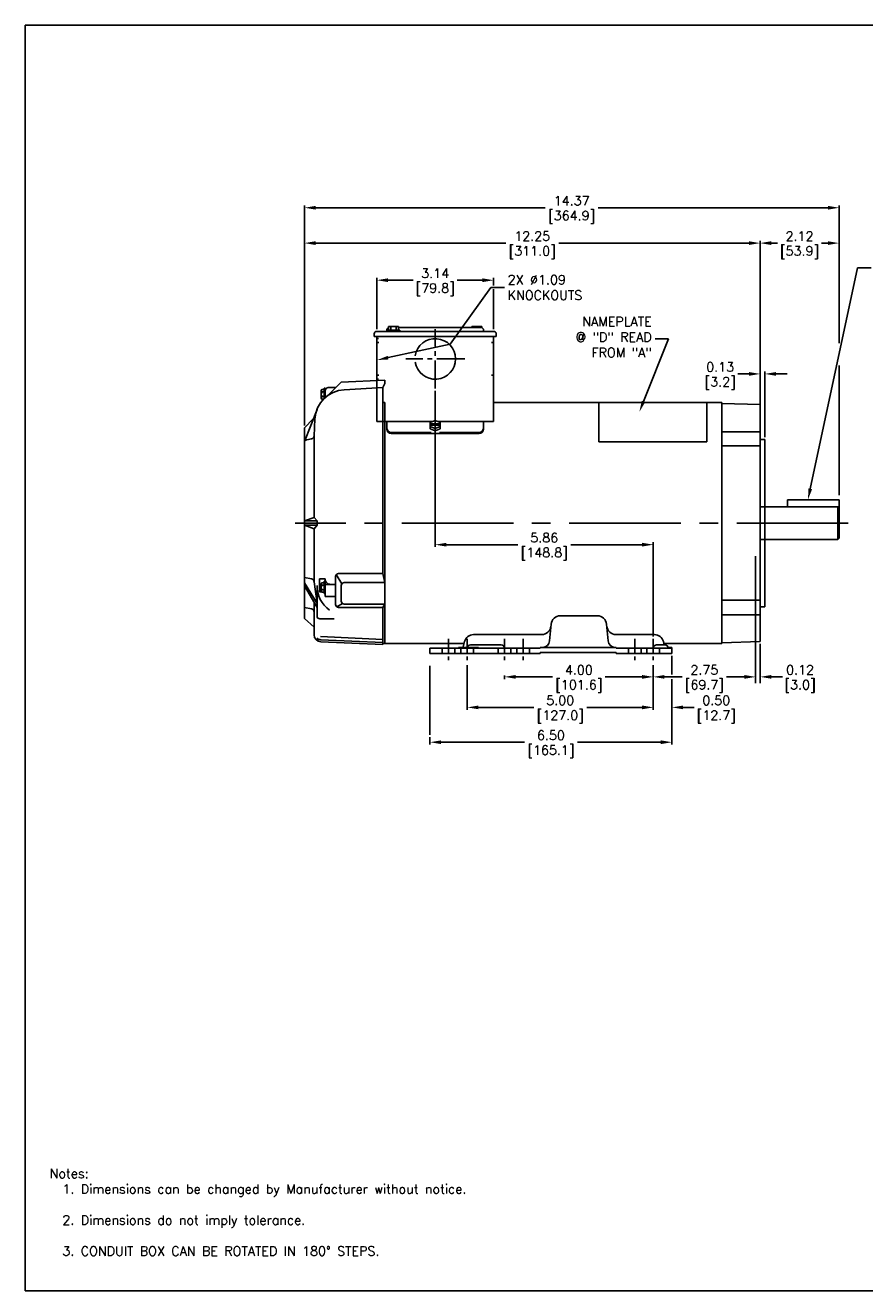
# Model space of a CAD drawing. Extents: x 897.4 to 941.4, y -8.5 to 25.5.
# Tile 1 of 2: x 897.4 to 920, y -8.5 to 25.5. Entities that reach past the tile are written whole.
import ezdxf
from ezdxf import colors
from ezdxf.entities.mleader import LeaderData, LeaderLine
from ezdxf.math import Vec2, Vec3

# ---------------------------------------------------------------- set-up
doc = ezdxf.new("R2010")
doc.units = 0
doc.header["$LTSCALE"] = 4
doc.header["$MEASUREMENT"] = 0
doc.linetypes.add('CENTER2', pattern=[1.125, 0.75, -0.125, 0.125, -0.125])
doc.linetypes.add('HIDDEN2', pattern=[0.1875, 0.125, -0.0625])
doc.layers.get('0').update_dxf_attribs({"linetype": 'CONTINUOUS'})
doc.layers.get('DEFPOINTS').update_dxf_attribs({"linetype": 'CONTINUOUS'})
for name, color, linetype in [('CENTER', 40, 'CENTER2'), ('DIMENSIONS', 140, 'CONTINUOUS'), ('DIMENSIONS @ 1', 140, 'CONTINUOUS'), ('HIDDEN', 102, 'HIDDEN2'), ('TEXT', 140, 'CONTINUOUS')]:
    doc.layers.add(name, color=color, linetype=linetype)
doc.styles.add('ROMANS', font='romans.shx')
doc.styles.get("Standard").update_dxf_attribs({"font": 'romans.shx'})
doc.dimstyles.get("Standard").update_dxf_attribs({"dimtxt": 0.25, "dimasz": 0.3, "dimexe": 0.0625, "dimexo": 0.0625, "dimgap": 0.0625, "dimtad": 0, "dimtih": 1, "dimtoh": 1, "dimzin": 0, "dimdsep": 46, "dimtxsty": 'Standard', "dimcen": 0, "dimadec": 0, "dimazin": 0, "dimtfac": 1, "dimtofl": 0, "dimtmove": 0, "dimatfit": 3, "dimfxl": 0, "dimtolj": 1, "dimtzin": 0, "dimarcsym": 0})

# ---------------------------------------------------------------- blocks, each defined once
blk = doc.blocks.new('*D2')
at = {"layer": 'DEFPOINTS', "color": 0}
for p in [(917.153, 19.614), (904.908, 14.651), (917.153, 14.547)]:
    blk.add_point(p, dxfattribs=at)
at = {"layer": 'DIMENSIONS', "color": 0, "lineweight": -2}
for p, q in [((904.908, 14.713), (904.908, 19.677)), ((905.208, 19.614), (910.319, 19.614)), ((916.853, 19.614), (911.742, 19.614)), ((917.153, 14.61), (917.153, 19.677))]:
    blk.add_line(p, q, dxfattribs=at)
at = {"layer": 'DIMENSIONS', "color": 0}
for points in [[(905.208, 19.664), (905.208, 19.564), (904.908, 19.614)], [(916.853, 19.664), (916.853, 19.564), (917.153, 19.614)]]:
    blk.add_solid(points, dxfattribs=at)
at = {"layer": 'DIMENSIONS', "color": 0, "char_height": 0.25, "attachment_point": 5}
for s, insert in [('\\A1;12.25', (911.03, 19.802)), ('\\A1;[311.0]   ', (911.03, 19.361))]:
    blk.add_mtext(s, dxfattribs=dict(at, insert=insert))
blk = doc.blocks.new('*D3')
at = {"layer": 'DEFPOINTS', "color": 0}
for p in [(909.993, 18.617), (906.853, 17.243), (909.993, 17.243)]:
    blk.add_point(p, dxfattribs=at)
at = {"layer": 'DIMENSIONS', "color": 0, "lineweight": -2}
for p, q in [((906.853, 17.306), (906.853, 18.679)), ((907.153, 18.617), (907.831, 18.617)), ((909.693, 18.617), (909.015, 18.617)), ((909.993, 18.475), (909.993, 18.679)), ((909.993, 17.306), (909.993, 18.372))]:
    blk.add_line(p, q, dxfattribs=at)
at = {"layer": 'DIMENSIONS', "color": 0}
for points in [[(907.153, 18.667), (907.153, 18.567), (906.853, 18.617)], [(909.693, 18.667), (909.693, 18.567), (909.993, 18.617)]]:
    blk.add_solid(points, dxfattribs=at)
at = {"layer": 'DIMENSIONS', "color": 0, "char_height": 0.25, "attachment_point": 5}
for s, insert in [('\\A1;3.14', (908.423, 18.804)), ('\\A1;[79.8]', (908.423, 18.364))]:
    blk.add_mtext(s, dxfattribs=dict(at, insert=insert))
blk = doc.blocks.new('*D4')
at = {"layer": 'DEFPOINTS', "color": 0}
for p in [(919.273, 19.614), (917.153, 15.276), (919.273, 12.781)]:
    blk.add_point(p, dxfattribs=at)
at = {"layer": 'DIMENSIONS', "color": 0, "lineweight": -2}
for p, q in [((917.153, 15.339), (917.153, 19.677)), ((917.453, 19.614), (917.62, 19.614)), ((918.973, 19.614), (918.805, 19.614)), ((919.273, 17.079), (919.273, 19.677)), ((919.273, 14.462), (919.273, 16.276)), ((919.273, 12.843), (919.273, 14.206))]:
    blk.add_line(p, q, dxfattribs=at)
at = {"layer": 'DIMENSIONS', "color": 0}
for points in [[(917.453, 19.664), (917.453, 19.564), (917.153, 19.614)], [(918.973, 19.664), (918.973, 19.564), (919.273, 19.614)]]:
    blk.add_solid(points, dxfattribs=at)
at = {"layer": 'DIMENSIONS', "color": 0, "char_height": 0.25, "attachment_point": 5}
for s, insert in [('\\A1;2.12', (918.213, 19.802)), ('\\A1;[53.9]', (918.213, 19.361))]:
    blk.add_mtext(s, dxfattribs=dict(at, insert=insert))
blk = doc.blocks.new('*D29')
at = {"layer": 'DEFPOINTS', "color": 0}
for p in [(910.283, 8.056), (914.283, 8.132), (914.283, 7.959)]:
    blk.add_point(p, dxfattribs=at)
at = {"layer": 'DIMENSIONS', "color": 0, "lineweight": -2}
for p, q in [((910.283, 7.994), (910.283, 7.897)), ((910.583, 7.959), (911.572, 7.959)), ((913.983, 7.959), (912.994, 7.959)), ((914.283, 8.069), (914.283, 7.897))]:
    blk.add_line(p, q, dxfattribs=at)
at = {"layer": 'DIMENSIONS', "color": 0}
for points in [[(910.583, 8.009), (910.583, 7.909), (910.283, 7.959)], [(913.983, 8.009), (913.983, 7.909), (914.283, 7.959)]]:
    blk.add_solid(points, dxfattribs=at)
at = {"layer": 'DIMENSIONS', "color": 0, "char_height": 0.25, "attachment_point": 5}
for s, insert in [('\\A1;4.00', (912.283, 8.147)), ('\\A1;[101.6]', (912.283, 7.706))]:
    blk.add_mtext(s, dxfattribs=dict(at, insert=insert))
blk = doc.blocks.new('*D5')
at = {"layer": 'DEFPOINTS', "color": 0}
for p in [(914.783, 8.59), (908.283, 6.402), (914.783, 6.203)]:
    blk.add_point(p, dxfattribs=at)
at = {"layer": 'DIMENSIONS', "color": 0, "lineweight": -2}
for p, q in [((914.783, 8.528), (914.783, 8.032)), ((914.783, 7.894), (914.783, 6.14)), ((908.283, 6.34), (908.283, 6.14)), ((908.583, 6.203), (910.822, 6.203)), ((914.483, 6.203), (912.244, 6.203))]:
    blk.add_line(p, q, dxfattribs=at)
at = {"layer": 'DIMENSIONS', "color": 0}
for points in [[(908.583, 6.253), (908.583, 6.153), (908.283, 6.203)], [(914.483, 6.253), (914.483, 6.153), (914.783, 6.203)]]:
    blk.add_solid(points, dxfattribs=at)
at = {"layer": 'DIMENSIONS', "color": 0, "char_height": 0.25, "attachment_point": 5}
for s, insert in [('\\A1;6.50', (911.533, 6.39)), ('\\A1;[165.1]', (911.533, 5.95))]:
    blk.add_mtext(s, dxfattribs=dict(at, insert=insert))
blk = doc.blocks.new('*D6')
at = {"layer": 'DEFPOINTS', "color": 0}
for p in [(917.028, 11.195), (914.283, 8.069), (917.028, 7.959)]:
    blk.add_point(p, dxfattribs=at)
at = {"layer": 'DIMENSIONS', "color": 0, "lineweight": -2}
for p, q in [((917.028, 11.132), (917.028, 7.897)), ((914.283, 8.007), (914.283, 7.897)), ((914.583, 7.959), (915.063, 7.959)), ((916.728, 7.959), (916.248, 7.959))]:
    blk.add_line(p, q, dxfattribs=at)
at = {"layer": 'DIMENSIONS', "color": 0}
for points in [[(914.583, 8.009), (914.583, 7.909), (914.283, 7.959)], [(916.728, 8.009), (916.728, 7.909), (917.028, 7.959)]]:
    blk.add_solid(points, dxfattribs=at)
at = {"layer": 'DIMENSIONS', "color": 0, "char_height": 0.25, "attachment_point": 5}
for s, insert in [('\\A1;2.75', (915.655, 8.147)), ('\\A1;[69.7]', (915.655, 7.706))]:
    blk.add_mtext(s, dxfattribs=dict(at, insert=insert))
blk = doc.blocks.new('*D7')
at = {"layer": 'DEFPOINTS', "color": 0}
for p in [(917.033, 11.2), (917.153, 8.905), (917.153, 7.959)]:
    blk.add_point(p, dxfattribs=at)
at = {"layer": 'DIMENSIONS', "color": 0, "lineweight": -2}
for p, q in [((917.033, 11.137), (917.033, 7.897)), ((917.153, 8.843), (917.153, 7.897)), ((916.733, 7.959), (916.433, 7.959)), ((917.453, 7.959), (917.753, 7.959))]:
    blk.add_line(p, q, dxfattribs=at)
at = {"layer": 'DIMENSIONS', "color": 0}
for points in [[(916.733, 8.009), (916.733, 7.909), (917.033, 7.959)], [(917.453, 8.009), (917.453, 7.909), (917.153, 7.959)]]:
    blk.add_solid(points, dxfattribs=at)
at = {"layer": 'DIMENSIONS', "color": 0, "char_height": 0.25, "attachment_point": 5}
for s, insert in [('\\A1;0.12', (918.226, 8.147)), ('\\A1;[3.0]', (918.226, 7.706))]:
    blk.add_mtext(s, dxfattribs=dict(at, insert=insert))
blk = doc.blocks.new('*D8')
at = {"layer": 'DEFPOINTS', "color": 0}
for p in [(914.783, 8.59), (914.283, 8.34), (914.783, 7.139)]:
    blk.add_point(p, dxfattribs=at)
at = {"layer": 'DIMENSIONS', "color": 0, "lineweight": -2}
for p, q in [((914.783, 8.528), (914.783, 8.02)), ((914.283, 8.278), (914.283, 7.076)), ((914.783, 7.894), (914.783, 7.076)), ((913.983, 7.139), (913.683, 7.139)), ((915.083, 7.139), (915.383, 7.139))]:
    blk.add_line(p, q, dxfattribs=at)
at = {"layer": 'DIMENSIONS', "color": 0}
for points in [[(913.983, 7.189), (913.983, 7.089), (914.283, 7.139)], [(915.083, 7.189), (915.083, 7.089), (914.783, 7.139)]]:
    blk.add_solid(points, dxfattribs=at)
at = {"layer": 'DIMENSIONS', "color": 0, "char_height": 0.25, "attachment_point": 5}
for s, insert in [('\\A1;0.50', (915.975, 7.326)), ('\\A1;[12.7]', (915.975, 6.886))]:
    blk.add_mtext(s, dxfattribs=dict(at, insert=insert))
blk = doc.blocks.new('*D22')
at = {"layer": 'DEFPOINTS', "color": 0}
for p in [(908.423, 15.708), (914.283, 11.511), (914.283, 8.98)]:
    blk.add_point(p, dxfattribs=at)
at = {"layer": 'DIMENSIONS', "color": 0, "lineweight": -2}
for p, q in [((908.423, 15.646), (908.423, 11.449)), ((914.283, 9.043), (914.283, 11.574)), ((908.723, 11.511), (910.642, 11.511)), ((913.983, 11.511), (912.064, 11.511))]:
    blk.add_line(p, q, dxfattribs=at)
at = {"layer": 'DIMENSIONS', "color": 0}
for points in [[(908.723, 11.561), (908.723, 11.461), (908.423, 11.511)], [(913.983, 11.561), (913.983, 11.461), (914.283, 11.511)]]:
    blk.add_solid(points, dxfattribs=at)
at = {"layer": 'DIMENSIONS', "color": 0, "char_height": 0.25, "attachment_point": 5}
for s, insert in [('\\A1;5.86', (911.353, 11.699)), ('\\A1;[148.8]', (911.353, 11.258))]:
    blk.add_mtext(s, dxfattribs=dict(at, insert=insert))
blk = doc.blocks.new('*D23')
at = {"layer": 'DEFPOINTS', "color": 0}
for p in [(919.273, 20.564), (904.908, 14.651), (919.273, 12.781)]:
    blk.add_point(p, dxfattribs=at)
at = {"layer": 'DIMENSIONS', "color": 0, "lineweight": -2}
for p, q in [((904.908, 14.713), (904.908, 20.627)), ((905.208, 20.564), (911.379, 20.564)), ((918.973, 20.564), (912.802, 20.564)), ((919.273, 16.929), (919.273, 20.627)), ((919.273, 12.843), (919.273, 16.328))]:
    blk.add_line(p, q, dxfattribs=at)
at = {"layer": 'DIMENSIONS', "color": 0}
for points in [[(905.208, 20.614), (905.208, 20.514), (904.908, 20.564)], [(918.973, 20.614), (918.973, 20.514), (919.273, 20.564)]]:
    blk.add_solid(points, dxfattribs=at)
at = {"layer": 'DIMENSIONS', "color": 0, "char_height": 0.25, "attachment_point": 5}
for s, insert in [('\\A1;14.37', (912.09, 20.752)), ('\\A1;[364.9]', (912.09, 20.311))]:
    blk.add_mtext(s, dxfattribs=dict(at, insert=insert))
blk = doc.blocks.new('*D24')
at = {"layer": 'DEFPOINTS', "color": 0}
for p in [(917.153, 16.099), (917.153, 15.276), (917.278, 14.341)]:
    blk.add_point(p, dxfattribs=at)
at = {"layer": 'DIMENSIONS', "color": 0, "lineweight": -2}
for p, q in [((916.853, 16.099), (916.553, 16.099)), ((917.153, 15.339), (917.153, 16.162)), ((917.278, 14.403), (917.278, 16.162)), ((917.578, 16.099), (917.878, 16.099))]:
    blk.add_line(p, q, dxfattribs=at)
at = {"layer": 'DIMENSIONS', "color": 0}
for points in [[(916.853, 16.149), (916.853, 16.049), (917.153, 16.099)], [(917.578, 16.149), (917.578, 16.049), (917.278, 16.099)]]:
    blk.add_solid(points, dxfattribs=at)
at = {"layer": 'DIMENSIONS', "color": 0, "char_height": 0.25, "attachment_point": 5}
for s, insert in [('\\A1;0.13', (916.08, 16.287)), ('\\A1;[3.2]', (916.08, 15.846))]:
    blk.add_mtext(s, dxfattribs=dict(at, insert=insert))
blk = doc.blocks.new('*D28')
at = {"layer": 'DEFPOINTS', "color": 0}
for p in [(909.283, 8.34), (914.283, 8.34), (909.283, 7.139)]:
    blk.add_point(p, dxfattribs=at)
at = {"layer": 'DIMENSIONS', "color": 0, "lineweight": -2}
for p, q in [((909.283, 8.278), (909.283, 7.076)), ((914.283, 8.278), (914.283, 7.076)), ((909.583, 7.139), (911.072, 7.139)), ((913.983, 7.139), (912.494, 7.139))]:
    blk.add_line(p, q, dxfattribs=at)
at = {"layer": 'DIMENSIONS', "color": 0}
for points in [[(909.583, 7.189), (909.583, 7.089), (909.283, 7.139)], [(913.983, 7.189), (913.983, 7.089), (914.283, 7.139)]]:
    blk.add_solid(points, dxfattribs=at)
at = {"layer": 'DIMENSIONS', "color": 0, "char_height": 0.25, "attachment_point": 5}
for s, insert in [('\\A1;5.00', (911.783, 7.326)), ('\\A1;[127.0]', (911.783, 6.886))]:
    blk.add_mtext(s, dxfattribs=dict(at, insert=insert))

msp = doc.modelspace()

# ---------------------------------------------------------------- linework, layer by layer
for p, q in [((907.167, 17.273), (907.167, 17.373)), ((907.439, 17.373), (907.167, 17.373)), ((907.235, 17.273), (907.235, 17.373)), ((907.371, 17.273), (907.371, 17.373)), ((907.439, 17.273), (907.439, 17.373)), ((907.439, 17.343), (909.653, 17.343)), ((909.407, 17.343), (909.407, 17.373)), ((909.679, 17.373), (909.407, 17.373)), ((909.475, 17.343), (909.475, 17.373)), ((909.611, 17.343), (909.611, 17.373)), ((909.679, 17.338), (909.679, 17.373)), ((906.783, 17.103), (906.783, 17.173)), ((906.783, 17.103), (910.063, 17.103)), ((906.853, 17.243), (909.993, 17.243)), ((906.853, 14.822), (906.853, 17.103)), ((907.123, 17.243), (907.123, 17.273)), ((907.133, 17.243), (907.133, 17.273)), ((907.473, 17.273), (907.133, 17.273)), ((907.473, 17.243), (907.473, 17.273)), ((909.723, 17.243), (909.723, 17.273)), ((909.993, 14.822), (909.993, 17.097)), ((910.063, 17.103), (910.063, 17.173)), ((905.357, 15.456), (905.357, 15.645)), ((905.388, 15.677), (905.443, 15.677)), ((905.443, 15.443), (905.443, 15.718)), ((905.443, 15.718), (905.468, 15.718)), ((905.468, 15.466), (905.468, 15.718)), ((905.539, 15.523), (905.898, 15.882)), ((905.747, 15.731), (905.548, 15.731)), ((905.898, 15.882), (907.068, 15.933)), ((905.978, 15.676), (907.018, 15.731)), ((907.068, 15.843), (907.018, 15.731)), ((907.018, 10.736), (907.018, 15.731)), ((907.068, 15.843), (907.068, 15.933)), ((905.388, 15.614), (905.443, 15.614)), ((905.388, 15.488), (905.443, 15.488)), ((905.388, 15.425), (905.425, 15.425)), ((907.018, 15.33), (907.068, 15.33)), ((907.068, 15.33), (907.068, 8.852)), ((909.993, 15.33), (916.128, 15.33)), ((912.818, 14.273), (912.818, 15.33)), ((915.725, 15.33), (915.725, 14.273)), ((916.128, 15.33), (916.128, 15.303)), ((916.128, 12.091), (916.128, 15.303)), ((916.128, 15.303), (917.153, 15.276)), ((916.128, 8.878), (916.128, 15.303)), ((904.913, 14.282), (905.247, 15.146)), ((917.153, 8.905), (917.153, 15.276)), ((904.908, 14.651), (905.148, 14.891)), ((904.908, 9.531), (904.908, 14.651)), ((905.168, 14.43), (905.192, 14.891)), ((906.853, 14.822), (908.358, 14.822)), ((907.123, 14.617), (907.123, 14.822)), ((908.423, 14.847), (908.287, 14.795)), ((908.287, 14.795), (908.287, 14.687)), ((908.559, 14.756), (908.287, 14.756)), ((908.559, 14.726), (908.287, 14.726)), ((908.287, 14.687), (908.423, 14.633)), ((908.287, 14.687), (908.287, 14.627)), ((908.287, 14.627), (908.423, 14.573)), ((908.559, 14.795), (908.423, 14.847)), ((908.559, 14.687), (908.423, 14.633)), ((908.423, 14.573), (908.559, 14.627)), ((908.488, 14.822), (909.993, 14.822)), ((908.559, 14.687), (908.559, 14.795)), ((908.559, 14.627), (908.559, 14.687)), ((909.723, 14.617), (909.723, 14.822)), ((905.102, 14.355), (904.974, 14.332)), ((905.168, 12.241), (905.168, 14.43)), ((907.243, 14.528), (908.312, 14.528)), ((907.243, 14.497), (909.603, 14.497)), ((908.534, 14.528), (909.603, 14.528)), ((916.128, 14.547), (917.153, 14.547)), ((917.153, 14.341), (917.278, 14.341)), ((917.278, 9.841), (917.278, 14.341)), ((915.725, 14.273), (912.818, 14.273)), ((916.128, 14.163), (917.153, 14.163)), ((917.893, 12.718), (919.273, 12.718)), ((917.893, 12.718), (917.893, 12.528)), ((919.273, 11.683), (919.273, 12.718)), ((905.168, 12.241), (904.908, 12.151)), ((905.247, 12.151), (905.168, 12.241)), ((917.153, 12.528), (919.243, 12.528)), ((917.822, 12.528), (917.549, 12.528)), ((919.273, 12.498), (919.243, 12.528)), ((919.243, 12.528), (919.243, 11.653)), ((905.247, 12.151), (904.908, 12.151)), ((905.247, 12.031), (904.908, 12.031)), ((905.168, 11.941), (904.908, 12.031)), ((905.247, 12.031), (905.168, 11.941)), ((905.168, 10.513), (905.168, 11.941)), ((905.247, 12.031), (905.247, 12.151)), ((917.153, 11.653), (919.243, 11.653)), ((917.822, 11.653), (917.549, 11.653)), ((919.243, 11.653), (919.273, 11.683)), ((904.908, 10.626), (905.102, 10.592)), ((905.313, 10.245), (905.313, 10.594)), ((905.313, 10.594), (905.468, 10.594)), ((905.468, 10.121), (905.468, 10.594)), ((905.747, 9.906), (905.747, 10.656)), ((905.916, 10.463), (905.765, 10.707)), ((905.827, 10.736), (907.018, 10.736)), ((907.018, 10.736), (907.068, 10.492)), ((904.908, 10.489), (905.247, 9.927)), ((904.908, 10.405), (905.247, 9.819)), ((905.168, 10.513), (905.247, 9.927)), ((905.247, 9.597), (905.247, 10.382)), ((905.313, 10.245), (905.367, 10.245)), ((905.357, 10.268), (905.357, 10.458)), ((905.388, 10.489), (905.443, 10.489)), ((905.388, 10.426), (905.443, 10.426)), ((905.388, 10.3), (905.443, 10.3)), ((905.388, 10.237), (905.443, 10.237)), ((905.443, 10.195), (905.443, 10.53)), ((905.443, 10.53), (905.468, 10.53)), ((905.468, 10.444), (905.747, 10.444)), ((905.898, 9.996), (905.898, 10.412)), ((905.978, 10.492), (907.068, 10.492)), ((907.068, 9.916), (907.068, 10.492)), ((905.168, 9.093), (905.168, 9.955)), ((905.443, 10.195), (905.468, 10.195)), ((905.468, 10.121), (905.747, 10.121)), ((905.928, 9.934), (905.776, 9.843)), ((905.978, 9.916), (907.068, 9.916)), ((907.068, 9.916), (907.018, 9.826)), ((916.128, 10.019), (917.153, 10.019)), ((904.908, 9.819), (905.102, 9.784)), ((904.908, 9.531), (905.168, 9.291)), ((905.827, 9.826), (907.018, 9.826)), ((907.018, 8.831), (907.018, 9.826)), ((911.787, 9.603), (912.779, 9.603)), ((916.128, 9.625), (917.153, 9.625)), ((917.153, 9.841), (917.278, 9.841)), ((905.327, 9.517), (905.71, 9.517)), ((911.498, 8.924), (911.537, 9.375)), ((913.028, 9.375), (913.068, 8.924)), ((905.338, 9.04), (907.018, 8.966)), ((905.35, 8.956), (907.018, 8.883)), ((905.35, 8.903), (907.018, 8.831)), ((907.018, 8.852), (907.068, 8.852)), ((907.068, 8.852), (909.195, 8.852)), ((909.163, 8.73), (909.211, 8.91)), ((909.452, 9.095), (911.284, 9.095)), ((913.282, 9.095), (914.313, 9.095)), ((914.579, 8.82), (914.555, 8.91)), ((914.57, 8.852), (916.128, 8.852)), ((916.128, 8.878), (917.153, 8.905)), ((916.128, 8.852), (916.128, 8.878)), ((908.283, 8.59), (908.283, 8.73)), ((908.283, 8.73), (911.243, 8.73)), ((908.582, 8.59), (908.283, 8.59)), ((908.582, 8.59), (911.243, 8.59)), ((909.048, 8.73), (909.048, 8.75)), ((909.048, 8.75), (909.583, 8.75)), ((910.193, 8.82), (909.373, 8.82)), ((911.243, 8.75), (911.243, 8.73)), ((911.243, 8.75), (913.283, 8.75)), ((911.243, 8.59), (911.243, 8.61)), ((913.283, 8.61), (911.243, 8.61)), ((913.283, 8.75), (913.283, 8.73)), ((913.283, 8.73), (914.783, 8.73)), ((913.283, 8.59), (913.283, 8.61)), ((914.783, 8.59), (913.283, 8.59)), ((914.593, 8.82), (914.373, 8.82)), ((914.681, 8.75), (914.783, 8.75)), ((914.783, 8.59), (914.783, 8.75))]:
    msp.add_line(p, q)
for centre, radius, start, end in [((909.653, 17.273), 0.07, 0, 89.8307), ((906.853, 17.173), 0.07, 90, 180), ((907.193, 17.273), 0.07, 111.7991, 180), ((908.423, 16.503), 0.545, 189.2907, 170.8656), ((909.993, 17.173), 0.07, 0, 90), ((906.021, 14.847), 0.83, 93, 177), ((905.388, 15.645), 0.0315, 90.0004, 269.9995), ((905.548, 15.651), 0.08, 90, 180), ((905.436, 15.551), 0.0788, 126.8682, 233.1315), ((905.388, 15.456), 0.0315, 90.0007, 269.9994), ((907.243, 14.648), 0.12, 180, 270), ((909.603, 14.648), 0.12, 270, 0), ((904.988, 14.254), 0.08, 99.9999, 180), ((905.088, 14.434), 0.08, 279.9995, 357.0001), ((907.243, 14.617), 0.12, 180, 270), ((909.603, 14.617), 0.12, 270, 0), ((905.088, 10.513), 0.08, 0, 80.0001), ((905.607, 10.583), 0.139, 179.9999, 270.3995), ((905.827, 10.656), 0.08, 90, 180), ((906.077, 10.417), 0.83, 180, 233.6736), ((905.388, 10.458), 0.0315, 90.0004, 269.9995), ((905.436, 10.363), 0.0788, 126.8682, 233.1315), ((905.388, 10.268), 0.0315, 90.0007, 269.9994), ((905.978, 10.412), 0.08, 90, 180), ((905.827, 9.906), 0.08, 180, 270), ((905.978, 9.996), 0.08, 180, 270), ((905.088, 9.706), 0.08, 0, 80.0001), ((905.327, 9.597), 0.08, 180, 270), ((911.787, 9.353), 0.25, 90, 175), ((912.779, 9.353), 0.25, 5, 90), ((911.284, 9.345), 0.25, 270, 355), ((913.282, 9.345), 0.25, 185, 270), ((905.358, 9.093), 0.19, 180, 267.5), ((905.358, 9.145), 0.19, 232.0693, 267.5), ((909.452, 8.845), 0.25, 90, 165), ((911.309, 8.94), 0.19, 270, 355), ((913.257, 8.94), 0.19, 185.0001, 270), ((914.313, 8.845), 0.25, 15, 90), ((909.373, 8.73), 0.09, 90, 180), ((910.193, 8.73), 0.09, 0, 90), ((914.373, 8.73), 0.09, 90, 180), ((914.593, 8.73), 0.09, 0, 90)]:
    msp.add_arc(centre, radius, start, end)
at = {"layer": 'CENTER', "ltscale": 0.25}
for p, q in [((908.423, 15.708), (908.423, 17.298)), ((909.218, 16.503), (907.635, 16.503))]:
    msp.add_line(p, q, dxfattribs=at)
at = {"layer": 'CENTER'}
msp.add_line((919.523, 12.091), (904.658, 12.091), dxfattribs=at)
at = {"layer": 'CENTER', "ltscale": 0.125}
for p, q in [((908.783, 8.98), (908.783, 8.34)), ((909.283, 8.98), (909.283, 8.34)), ((910.283, 8.98), (910.283, 8.34)), ((910.783, 8.98), (910.783, 8.34)), ((913.783, 8.98), (913.783, 8.34)), ((914.283, 8.98), (914.283, 8.34))]:
    msp.add_line(p, q, dxfattribs=at)
at = {"layer": 'DEFPOINTS'}
msp.add_lwpolyline([(941.409, -8.534), (897.409, -8.534), (897.409, 25.466), (941.409, 25.466)], close=True, dxfattribs=at)
at = {"layer": 'DIMENSIONS'}
for p, q in [((917.153, 15.443), (917.153, 19.614)), ((917.153, 15.443), (917.153, 19.609)), ((917.028, 11.195), (917.028, 7.792)), ((917.033, 11.2), (917.033, 7.792)), ((917.153, 8.572), (917.153, 7.792)), ((908.283, 8.257), (908.283, 6.402))]:
    msp.add_line(p, q, dxfattribs=at)
at = {"layer": 'HIDDEN'}
for p, q in [((906.895, 17.048), (906.868, 17.048)), ((906.865, 16.943), (906.905, 16.943)), ((909.933, 16.943), (909.993, 16.943)), ((906.865, 16.063), (906.905, 16.063)), ((909.933, 16.063), (909.993, 16.063)), ((906.895, 15.958), (906.868, 15.958)), ((908.613, 8.59), (908.613, 8.73)), ((908.953, 8.59), (908.953, 8.73)), ((909.113, 8.59), (909.113, 8.73)), ((909.453, 8.59), (909.453, 8.73)), ((910.113, 8.59), (910.113, 8.73)), ((910.453, 8.59), (910.453, 8.73)), ((910.613, 8.59), (910.613, 8.73)), ((910.953, 8.59), (910.953, 8.73)), ((913.613, 8.59), (913.613, 8.73)), ((913.953, 8.59), (913.953, 8.73)), ((914.113, 8.59), (914.113, 8.73)), ((914.453, 8.59), (914.453, 8.73))]:
    msp.add_line(p, q, dxfattribs=at)

# ---------------------------------------------------------------- texts
at = {"layer": 'TEXT', "insert": (898.063, -5.26), "char_height": 0.25, "attachment_point": 1, "style": 'ROMANS'}
msp.add_mtext_dynamic_manual_height_columns('Notes:\\P  1. Dimensions can be changed by Manufacturer without notice.\\P\\P  2. Dimensions do not imply tolerance.\\P\\P  3. CONDUIT BOX CAN BE ROTATED IN 180%%D STEPS.', width=20.82521, gutter_width=1.25, heights=[0], dxfattribs=at)

# ---------------------------------------------------------------- dimensions: what is measured, and where the dimension line sits
at = {"layer": 'DIMENSIONS @ 1'}
for base, p1, p2, picture, middle in [((919.2728513, 20.5641397), (904.9078511, 14.6506555), (919.2728513, 12.7806555), '*D23', (912.0903512, 20.5641397)), ((919.273, 19.614), (917.153, 15.276), (919.273, 12.781), '*D4', (918.213, 19.614)), ((909.993, 18.617), (906.853, 17.243), (909.993, 17.243), '*D3', (908.423, 18.617)), ((917.15285132, 16.099364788), (917.27785132, 14.340656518), (917.15285132, 15.276226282), '*D24', (916.079637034, 16.099364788)), ((914.283, 11.511), (908.423, 15.708), (914.283, 8.98), '*D22', (911.353, 11.511)), ((917.02785132, 7.959127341), (914.28285132, 8.069326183), (917.02785132, 11.194823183), '*D6', (915.65535132, 7.959127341)), ((917.153, 7.959), (917.033, 11.2), (917.153, 8.905), '*D7', (918.226, 7.959)), ((914.783, 6.203), (908.283, 6.402), (914.783, 8.59), '*D5', (911.533, 6.203)), ((914.783, 7.139), (914.283, 8.34), (914.783, 8.59), '*D8', (915.975, 7.139)), ((909.283, 7.139), (914.283, 8.34), (909.283, 8.34), '*D28', (911.783, 7.139)), ((914.283, 7.959), (910.283, 8.056), (914.283, 8.132), '*D29', (912.283, 7.959))]:
    dim = msp.add_linear_dim(base=base, p1=p1, p2=p2, dimstyle='Standard', override={"dimscale": 1, "dimpost": '\\X', "dimtix": 0, "dimtofl": 0, "dimtmove": 0, "dimatfit": 3}, dxfattribs=at)
    dim.commit()
    dim.dimension.update_dxf_attribs({"geometry": picture, "text_midpoint": middle})
dim = msp.add_linear_dim(base=(917.1528513, 19.6143014), p1=(904.9078511, 14.6506555), p2=(917.1528513, 14.5474665), text='<>   ', dimstyle='Standard', override={"dimscale": 1, "dimpost": '\\X', "dimtix": 0, "dimtofl": 0, "dimtmove": 0, "dimatfit": 3}, dxfattribs=at)
dim.commit()
dim.dimension.update_dxf_attribs({"geometry": '*D2', "text_midpoint": (911.0303512, 19.6143014)})

# ---------------------------------------------------------------- leaders
at = {"layer": 'DIMENSIONS'}
ml = msp.add_multileader_mtext('Standard', dxfattribs=at)
ml.set_content('0.19x0.19x1.38\\PKEY', color=256)
ml.set_leader_properties()
ml.build(insert=Vec2(0, 0))
ml.multileader.update_dxf_attribs({"text_left_attachment_type": 2, "text_right_attachment_type": 2, "dogleg_length": 0.36, "arrow_head_size": 0.3})
ctx = ml.context
ctx.base_point, ctx.char_height, ctx.arrow_head_size, ctx.landing_gap_size, ctx.plane_origin = Vec3(920.134, 18.948), 0.25, 0.3, 0.09, Vec3(919.273, 12.718)
ctx.left_attachment, ctx.right_attachment = 2, 2
notes = []
notes.append((ctx, [(0, (1, 1, 0), (919.774, 18.948), (1, 0), 0.36, [(0, [(918.438, 12.718)], 0, [])])]))
ctx.mtext.insert, ctx.mtext.flow_direction = Vec3(920.224, 19.281), 5
ml = msp.add_multileader_mtext('Standard', dxfattribs=at)
ml.set_content('2X %%C1.09\\PKNOCKOUTS', color=256)
ml.set_leader_properties()
ml.build(insert=Vec2(0, 0))
ml.multileader.update_dxf_attribs({"text_left_attachment_type": 2, "text_right_attachment_type": 2, "dogleg_length": 0.36, "arrow_head_size": 0.3})
ctx = ml.context
ctx.base_point, ctx.char_height, ctx.arrow_head_size, ctx.landing_gap_size, ctx.plane_origin = Vec3(910.281, 18.422), 0.25, 0.3, 0.09, Vec3(907.413, 16.759)
ctx.left_attachment, ctx.right_attachment = 2, 2
notes.append((ctx, [(0, (1, 1, 0), (909.921, 18.422), (1, 0), 0.36, [(1, [(906.864, 16.472), (908.821, 16.899)], 0, [])])]))
ctx.mtext.insert, ctx.mtext.flow_direction = Vec3(910.371, 18.755), 5
ml = msp.add_multileader_mtext('Standard', dxfattribs=at)
ml.set_content('NAMEPLATE\\P@ "D" READ\\PFROM "A"', color=256)
ml.set_leader_properties()
ml.build(insert=Vec2(0, 0))
ml.multileader.update_dxf_attribs({"text_left_attachment_type": 2, "text_right_attachment_type": 2, "dogleg_length": 0.36, "arrow_head_size": 0.3})
ctx = ml.context
ctx.base_point, ctx.char_height, ctx.arrow_head_size, ctx.landing_gap_size, ctx.plane_origin = Vec3(911.876, 17.042), 0.25, 0.3, 0.09, Vec3(913.909, 15.079)
ctx.left_attachment, ctx.right_attachment, ctx.text_align_type = 2, 2, 2
notes.append((ctx, [(0, (1, 1, 0), (914.689, 17.042), (-1, 0), 0.36, [(0, [(913.909, 15.079)], 0, [])])]))
ctx.mtext.insert, ctx.mtext.alignment, ctx.mtext.flow_direction = Vec3(914.239, 17.631), 3, 5
for ctx, leaders in notes:
    for number, flags, end, landing, length, lines in leaders:
        leader = LeaderData()
        leader.index, (leader.has_last_leader_line, leader.has_dogleg_vector, leader.attachment_direction) = number, flags
        leader.last_leader_point, leader.dogleg_vector, leader.dogleg_length = Vec3(end), Vec3(landing), length
        for number, points, colour, breaks in lines:
            line = LeaderLine()
            line.index, line.vertices, line.color, line.breaks = number, Vec3.list(points), colors.encode_raw_color(colour), breaks
            leader.lines.append(line)
        ctx.leaders.append(leader)

doc.saveas('drawing.dxf')
